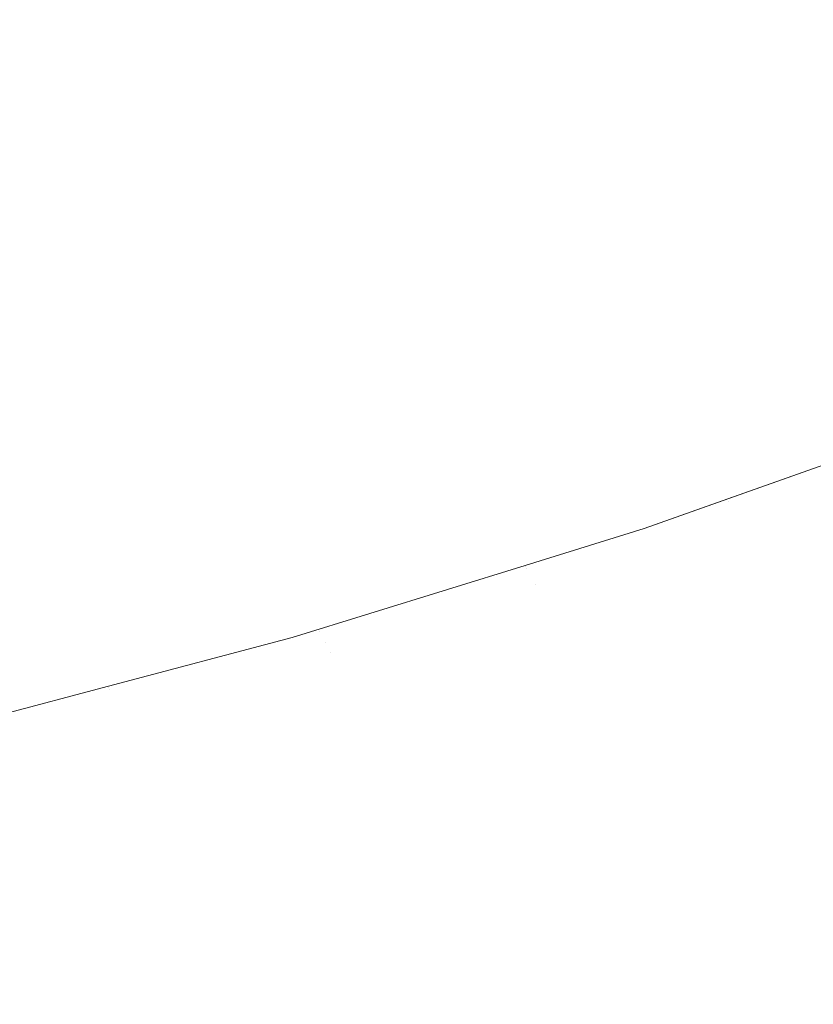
# Model space of a CAD drawing. Header units: centimetres. Extents: x -35.1 to 36.2, y 3.4 to 5.2.
# Tile 224 of 256: x 12.087 to 12.1157, y 3.7003 to 3.7358. Entities that reach past the tile are written whole.
import ezdxf

# ---------------------------------------------------------------- set-up
doc = ezdxf.new("R2010")
doc.units = ezdxf.units.CM
doc.header["$LTSCALE"] = 2.54
doc.layers.add('Lucido design-1', color=7, linetype='Continuous')

# ---------------------------------------------------------------- blocks, each defined once
blk = doc.blocks.new('Gruppo-4-1')
at = {"color": 7, "linetype": 'Continuous', "lineweight": 9}
blk.add_3dface([(-34.952766, 5.100212, -1872.215514), (-34.952766, 3.500212, -1872.215514), (36.079692, 3.500212, -1872.215514), (36.079692, 5.100212, -1872.215514)], dxfattribs=at)
for points, invisible_edges in [([(12.109233, 3.736925, -1872.658665), (12.115632, 3.739387, -1872.658665), (12.116533, 3.738124, -1872.660793), (12.110083, 3.735643, -1872.660793)], 15), ([(12.093602, 3.736654, -1872.652484), (12.100106, 3.738801, -1872.652484), (12.100999, 3.737347, -1872.654508), (12.094437, 3.735181, -1872.654508)], 15), ([(12.093602, 3.736654, -1872.652484), (12.086975, 3.734642, -1872.652484), (12.086174, 3.736184, -1872.6505), (12.092739, 3.738177, -1872.6505)], 15), ([(12.109233, 3.736925, -1872.658665), (12.102693, 3.73459, -1872.658665), (12.101862, 3.735943, -1872.656569), (12.108348, 3.738259, -1872.656569)], 15), ([(12.110083, 3.735643, -1872.660793), (12.116533, 3.738124, -1872.660793), (12.117397, 3.736913, -1872.662952), (12.110899, 3.734414, -1872.662952)], 15), ([(12.094437, 3.735181, -1872.654508), (12.100999, 3.737347, -1872.654508), (12.101862, 3.735943, -1872.656569), (12.095244, 3.733758, -1872.656569)], 15), ([(12.110083, 3.735643, -1872.660793), (12.103493, 3.73329, -1872.660793), (12.102693, 3.73459, -1872.658665), (12.109233, 3.736925, -1872.658665)], 15), ([(12.110899, 3.734414, -1872.662952), (12.117397, 3.736913, -1872.662952), (12.118223, 3.735755, -1872.665138), (12.111679, 3.733238, -1872.665138)], 15), ([(12.094437, 3.735181, -1872.654508), (12.087751, 3.733151, -1872.654508), (12.086975, 3.734642, -1872.652484), (12.093602, 3.736654, -1872.652484)], 15), ([(12.095244, 3.733758, -1872.656569), (12.101862, 3.735943, -1872.656569), (12.102693, 3.73459, -1872.658665), (12.09602, 3.732388, -1872.658665)], 15), ([(12.110899, 3.734414, -1872.662952), (12.104259, 3.732043, -1872.662952), (12.103493, 3.73329, -1872.660793), (12.110083, 3.735643, -1872.660793)], 15), ([(12.111679, 3.733238, -1872.665138), (12.118223, 3.735755, -1872.665138), (12.119012, 3.73465, -1872.66735), (12.112424, 3.732116, -1872.66735)], 15), ([(12.095244, 3.733758, -1872.656569), (12.088499, 3.731711, -1872.656569), (12.087751, 3.733151, -1872.654508), (12.094437, 3.735181, -1872.654508)], 15), ([(12.080232, 3.732771, -1872.652484), (12.086975, 3.734642, -1872.652484), (12.087751, 3.733151, -1872.654508), (12.080947, 3.731262, -1872.654508)], 15), ([(12.09602, 3.732388, -1872.658665), (12.102693, 3.73459, -1872.658665), (12.103493, 3.73329, -1872.660793), (12.096767, 3.731071, -1872.660793)], 15), ([(12.111679, 3.733238, -1872.665138), (12.104992, 3.730851, -1872.665138), (12.104259, 3.732043, -1872.662952), (12.110899, 3.734414, -1872.662952)], 15), ([(12.112424, 3.732116, -1872.66735), (12.119012, 3.73465, -1872.66735), (12.119762, 3.733599, -1872.669585), (12.113132, 3.731049, -1872.669585)], 15), ([(12.09602, 3.732388, -1872.658665), (12.089221, 3.730324, -1872.658665), (12.088499, 3.731711, -1872.656569), (12.095244, 3.733758, -1872.656569)], 15), ([(12.113132, 3.731049, -1872.669585), (12.119762, 3.733599, -1872.669585), (12.120473, 3.732601, -1872.67184), (12.113804, 3.730036, -1872.67184)], 15), ([(12.080947, 3.731262, -1872.654508), (12.087751, 3.733151, -1872.654508), (12.088499, 3.731711, -1872.656569), (12.081637, 3.729806, -1872.656569)], 15), ([(12.096767, 3.731071, -1872.660793), (12.103493, 3.73329, -1872.660793), (12.104259, 3.732043, -1872.662952), (12.097483, 3.729807, -1872.662952)], 15), ([(12.112424, 3.732116, -1872.66735), (12.105692, 3.729713, -1872.66735), (12.104992, 3.730851, -1872.665138), (12.111679, 3.733238, -1872.665138)], 15), ([(12.113804, 3.730036, -1872.67184), (12.120473, 3.732601, -1872.67184), (12.121146, 3.731658, -1872.674113), (12.114439, 3.729079, -1872.674113)], 15), ([(12.096767, 3.731071, -1872.660793), (12.089914, 3.72899, -1872.660793), (12.089221, 3.730324, -1872.658665), (12.09602, 3.732388, -1872.658665)], 15), ([(12.097483, 3.729807, -1872.662952), (12.104259, 3.732043, -1872.662952), (12.104992, 3.730851, -1872.665138), (12.098168, 3.728599, -1872.665138)], 15), ([(12.113132, 3.731049, -1872.669585), (12.106357, 3.72863, -1872.669585), (12.105692, 3.729713, -1872.66735), (12.112424, 3.732116, -1872.66735)], 15), ([(12.081637, 3.729806, -1872.656569), (12.088499, 3.731711, -1872.656569), (12.089221, 3.730324, -1872.658665), (12.082301, 3.728403, -1872.658665)], 15), ([(12.114439, 3.729079, -1872.674113), (12.121146, 3.731658, -1872.674113), (12.12178, 3.73077, -1872.676402), (12.115037, 3.728177, -1872.676402)], 15), ([(12.097483, 3.729807, -1872.662952), (12.090579, 3.727711, -1872.662952), (12.089914, 3.72899, -1872.660793), (12.096767, 3.731071, -1872.660793)], 15), ([(12.098168, 3.728599, -1872.665138), (12.104992, 3.730851, -1872.665138), (12.105692, 3.729713, -1872.66735), (12.098822, 3.727445, -1872.66735)], 15), ([(12.113804, 3.730036, -1872.67184), (12.106988, 3.727603, -1872.67184), (12.106357, 3.72863, -1872.669585), (12.113132, 3.731049, -1872.669585)], 15), ([(12.115037, 3.728177, -1872.676402), (12.12178, 3.73077, -1872.676402), (12.122375, 3.729937, -1872.678705), (12.115599, 3.72733, -1872.678705)], 15), ([(12.082301, 3.728403, -1872.658665), (12.089221, 3.730324, -1872.658665), (12.089914, 3.72899, -1872.660793), (12.082941, 3.727054, -1872.660793)], 15), ([(12.098168, 3.728599, -1872.665138), (12.091215, 3.726488, -1872.665138), (12.090579, 3.727711, -1872.662952), (12.097483, 3.729807, -1872.662952)], 15), ([(12.114439, 3.729079, -1872.674113), (12.107585, 3.726632, -1872.674113), (12.106988, 3.727603, -1872.67184), (12.113804, 3.730036, -1872.67184)], 15), ([(12.115599, 3.72733, -1872.678705), (12.122375, 3.729937, -1872.678705), (12.12293, 3.729158, -1872.681018), (12.116124, 3.72654, -1872.681018)], 15), ([(12.098822, 3.727445, -1872.66735), (12.105692, 3.729713, -1872.66735), (12.106357, 3.72863, -1872.669585), (12.099444, 3.726348, -1872.669585)], 15), ([(12.115037, 3.728177, -1872.676402), (12.108148, 3.725717, -1872.676402), (12.107585, 3.726632, -1872.674113), (12.114439, 3.729079, -1872.674113)], 15), ([(12.082941, 3.727054, -1872.660793), (12.089914, 3.72899, -1872.660793), (12.090579, 3.727711, -1872.662952), (12.083553, 3.725761, -1872.662952)], 15), ([(12.098822, 3.727445, -1872.66735), (12.091822, 3.72532, -1872.66735), (12.091215, 3.726488, -1872.665138), (12.098168, 3.728599, -1872.665138)], 15), ([(12.099444, 3.726348, -1872.669585), (12.106357, 3.72863, -1872.669585), (12.106988, 3.727603, -1872.67184), (12.100034, 3.725307, -1872.67184)], 15), ([(12.115599, 3.72733, -1872.678705), (12.108675, 3.724858, -1872.678705), (12.108148, 3.725717, -1872.676402), (12.115037, 3.728177, -1872.676402)], 15), ([(12.083553, 3.725761, -1872.662952), (12.090579, 3.727711, -1872.662952), (12.091215, 3.726488, -1872.665138), (12.08414, 3.724524, -1872.665138)], 15), ([(12.099444, 3.726348, -1872.669585), (12.092399, 3.72421, -1872.669585), (12.091822, 3.72532, -1872.66735), (12.098822, 3.727445, -1872.66735)], 15), ([(12.100034, 3.725307, -1872.67184), (12.106988, 3.727603, -1872.67184), (12.107585, 3.726632, -1872.674113), (12.100592, 3.724324, -1872.674113)], 15), ([(12.116124, 3.72654, -1872.681018), (12.109168, 3.724056, -1872.681018), (12.108675, 3.724858, -1872.678705), (12.115599, 3.72733, -1872.678705)], 15), ([(12.100592, 3.724324, -1872.674113), (12.107585, 3.726632, -1872.674113), (12.108148, 3.725717, -1872.676402), (12.101117, 3.723397, -1872.676402)], 15), ([(12.116612, 3.725804, -1872.683339), (12.109627, 3.72331, -1872.683339), (12.109168, 3.724056, -1872.681018), (12.116124, 3.72654, -1872.681018)], 15), ([(12.08414, 3.724524, -1872.665138), (12.091215, 3.726488, -1872.665138), (12.091822, 3.72532, -1872.66735), (12.084699, 3.723343, -1872.66735)], 15), ([(12.100034, 3.725307, -1872.67184), (12.092947, 3.723156, -1872.67184), (12.092399, 3.72421, -1872.669585), (12.099444, 3.726348, -1872.669585)], 15), ([(12.101117, 3.723397, -1872.676402), (12.108148, 3.725717, -1872.676402), (12.108675, 3.724858, -1872.678705), (12.10161, 3.722527, -1872.678705)], 15), ([(12.117063, 3.725124, -1872.685667), (12.110051, 3.72262, -1872.685667), (12.109627, 3.72331, -1872.683339), (12.116612, 3.725804, -1872.683339)], 15), ([(12.084699, 3.723343, -1872.66735), (12.091822, 3.72532, -1872.66735), (12.092399, 3.72421, -1872.669585), (12.085231, 3.72222, -1872.669585)], 15), ([(12.100592, 3.724324, -1872.674113), (12.093465, 3.72216, -1872.674113), (12.092947, 3.723156, -1872.67184), (12.100034, 3.725307, -1872.67184)], 15), ([(12.117478, 3.724499, -1872.687998), (12.110441, 3.721986, -1872.687998), (12.110051, 3.72262, -1872.685667), (12.117063, 3.725124, -1872.685667)], 15), ([(12.10161, 3.722527, -1872.678705), (12.108675, 3.724858, -1872.678705), (12.109168, 3.724056, -1872.681018), (12.102071, 3.721714, -1872.681018)], 15), ([(12.117857, 3.723928, -1872.690331), (12.110797, 3.721407, -1872.690331), (12.110441, 3.721986, -1872.687998), (12.117478, 3.724499, -1872.687998)], 15), ([(12.085231, 3.72222, -1872.669585), (12.092399, 3.72421, -1872.669585), (12.092947, 3.723156, -1872.67184), (12.085736, 3.721154, -1872.67184)], 15), ([(12.101117, 3.723397, -1872.676402), (12.093953, 3.721222, -1872.676402), (12.093465, 3.72216, -1872.674113), (12.100592, 3.724324, -1872.674113)], 15), ([(12.102071, 3.721714, -1872.681018), (12.109168, 3.724056, -1872.681018), (12.109627, 3.72331, -1872.683339), (12.102499, 3.720958, -1872.683339)], 15), ([(12.1182, 3.723411, -1872.692664), (12.111119, 3.720883, -1872.692664), (12.110797, 3.721407, -1872.690331), (12.117857, 3.723928, -1872.690331)], 15), ([(12.10161, 3.722527, -1872.678705), (12.094411, 3.720341, -1872.678705), (12.093953, 3.721222, -1872.676402), (12.101117, 3.723397, -1872.676402)], 15), ([(12.118507, 3.722947, -1872.694993), (12.111408, 3.720412, -1872.694993), (12.111119, 3.720883, -1872.692664), (12.1182, 3.723411, -1872.692664)], 15), ([(12.085736, 3.721154, -1872.67184), (12.092947, 3.723156, -1872.67184), (12.093465, 3.72216, -1872.674113), (12.086213, 3.720147, -1872.674113)], 15), ([(12.102499, 3.720958, -1872.683339), (12.109627, 3.72331, -1872.683339), (12.110051, 3.72262, -1872.685667), (12.102896, 3.720259, -1872.685667)], 15), ([(12.11878, 3.722536, -1872.697318), (12.111664, 3.719996, -1872.697318), (12.111408, 3.720412, -1872.694993), (12.118507, 3.722947, -1872.694993)], 15), ([(12.102071, 3.721714, -1872.681018), (12.094839, 3.719518, -1872.681018), (12.094411, 3.720341, -1872.678705), (12.10161, 3.722527, -1872.678705)], 15), ([(12.102896, 3.720259, -1872.685667), (12.110051, 3.72262, -1872.685667), (12.110441, 3.721986, -1872.687998), (12.10326, 3.719616, -1872.687998)], 15), ([(12.119018, 3.722177, -1872.699636), (12.111888, 3.719631, -1872.699636), (12.111664, 3.719996, -1872.697318), (12.11878, 3.722536, -1872.697318)], 15), ([(12.086213, 3.720147, -1872.674113), (12.093465, 3.72216, -1872.674113), (12.093953, 3.721222, -1872.676402), (12.086663, 3.719198, -1872.676402)], 15), ([(12.10326, 3.719616, -1872.687998), (12.110441, 3.721986, -1872.687998), (12.110797, 3.721407, -1872.690331), (12.103592, 3.719029, -1872.690331)], 15), ([(12.119223, 3.721869, -1872.701944), (12.11208, 3.719319, -1872.701944), (12.111888, 3.719631, -1872.699636), (12.119018, 3.722177, -1872.699636)], 15), ([(12.102499, 3.720958, -1872.683339), (12.095236, 3.718753, -1872.683339), (12.094839, 3.719518, -1872.681018), (12.102071, 3.721714, -1872.681018)], 15), ([(12.121778, 3.721792, -1872.915514), (12.11258, 3.718525, -1872.915514), (12.109563, 3.717453, -1872.715514), (12.11976, 3.721075, -1872.715514)], 10), ([(12.119394, 3.721611, -1872.704243), (12.112241, 3.719058, -1872.704243), (12.11208, 3.719319, -1872.701944), (12.119223, 3.721869, -1872.701944)], 15), ([(12.119532, 3.721403, -1872.706529), (12.112371, 3.718846, -1872.706529), (12.112241, 3.719058, -1872.704243), (12.119394, 3.721611, -1872.704243)], 15), ([(12.119802, 3.720995, -1872.918688), (12.112625, 3.718433, -1872.918688), (12.11258, 3.718525, -1872.915514), (12.121778, 3.721792, -1872.915514)], 11), ([(12.086663, 3.719198, -1872.676402), (12.093953, 3.721222, -1872.676402), (12.094411, 3.720341, -1872.678705), (12.087085, 3.718308, -1872.678705)], 15), ([(12.103592, 3.719029, -1872.690331), (12.110797, 3.721407, -1872.690331), (12.111119, 3.720883, -1872.692664), (12.103894, 3.718498, -1872.692664)], 15), ([(12.119638, 3.721243, -1872.7088), (12.112471, 3.718684, -1872.7088), (12.112371, 3.718846, -1872.706529), (12.119532, 3.721403, -1872.706529)], 15), ([(12.119713, 3.72113, -1872.711056), (12.112541, 3.718569, -1872.711056), (12.112471, 3.718684, -1872.7088), (12.119638, 3.721243, -1872.7088)], 15), ([(12.102896, 3.720259, -1872.685667), (12.095604, 3.718045, -1872.685667), (12.095236, 3.718753, -1872.683339), (12.102499, 3.720958, -1872.683339)], 15), ([(12.103894, 3.718498, -1872.692664), (12.111119, 3.720883, -1872.692664), (12.111408, 3.720412, -1872.694993), (12.104164, 3.718021, -1872.694993)], 15), ([(12.11976, 3.721075, -1872.715514), (12.109563, 3.717453, -1872.715514), (12.112583, 3.718501, -1872.713294), (12.119758, 3.721063, -1872.713294)], 14), ([(12.119758, 3.721063, -1872.713294), (12.112583, 3.718501, -1872.713294), (12.112541, 3.718569, -1872.711056), (12.119713, 3.72113, -1872.711056)], 15), ([(12.119896, 3.720854, -1872.921959), (12.112713, 3.71829, -1872.921959), (12.112625, 3.718433, -1872.918688), (12.119802, 3.720995, -1872.918688)], 15), ([(12.120059, 3.720608, -1872.925326), (12.112866, 3.71804, -1872.925326), (12.112713, 3.71829, -1872.921959), (12.119896, 3.720854, -1872.921959)], 15), ([(12.112969, 3.717872, -1872.927046), (12.112866, 3.71804, -1872.925326), (12.120059, 3.720608, -1872.925326), (12.120169, 3.720443, -1872.927046)], 15), ([(12.087085, 3.718308, -1872.678705), (12.094411, 3.720341, -1872.678705), (12.094839, 3.719518, -1872.681018), (12.087479, 3.717476, -1872.681018)], 15), ([(12.10326, 3.719616, -1872.687998), (12.095943, 3.717395, -1872.687998), (12.095604, 3.718045, -1872.685667), (12.102896, 3.720259, -1872.685667)], 15), ([(12.104164, 3.718021, -1872.694993), (12.111408, 3.720412, -1872.694993), (12.111664, 3.719996, -1872.697318), (12.104403, 3.717599, -1872.697318)], 15), ([(12.120169, 3.720443, -1872.927046), (12.120298, 3.720248, -1872.928788), (12.113091, 3.717674, -1872.928788), (12.112969, 3.717872, -1872.927046)], 15), ([(12.113232, 3.717445, -1872.930554), (12.113091, 3.717674, -1872.928788), (12.120298, 3.720248, -1872.928788), (12.120449, 3.720021, -1872.930554)], 15), ([(12.104403, 3.717599, -1872.697318), (12.111664, 3.719996, -1872.697318), (12.111888, 3.719631, -1872.699636), (12.104612, 3.71723, -1872.699636)], 15), ([(12.120449, 3.720021, -1872.930554), (12.12062, 3.719763, -1872.932342), (12.113393, 3.717183, -1872.932342), (12.113232, 3.717445, -1872.930554)], 15), ([(12.087479, 3.717476, -1872.681018), (12.094839, 3.719518, -1872.681018), (12.095236, 3.718753, -1872.683339), (12.087846, 3.716702, -1872.683339)], 15), ([(12.103592, 3.719029, -1872.690331), (12.096251, 3.716801, -1872.690331), (12.095943, 3.717395, -1872.687998), (12.10326, 3.719616, -1872.687998)], 15), ([(12.104612, 3.71723, -1872.699636), (12.111888, 3.719631, -1872.699636), (12.11208, 3.719319, -1872.701944), (12.104792, 3.716914, -1872.701944)], 15), ([(12.113575, 3.716886, -1872.934153), (12.113393, 3.717183, -1872.932342), (12.12062, 3.719763, -1872.932342), (12.120814, 3.719471, -1872.934153)], 15), ([(12.120814, 3.719471, -1872.934153), (12.121031, 3.719143, -1872.935985), (12.113779, 3.716554, -1872.935985), (12.113575, 3.716886, -1872.934153)], 15), ([(12.087085, 3.718308, -1872.678705), (12.079642, 3.716431, -1872.678705), (12.079256, 3.717331, -1872.676402), (12.086663, 3.719198, -1872.676402)], 15), ([(12.104792, 3.716914, -1872.701944), (12.11208, 3.719319, -1872.701944), (12.112241, 3.719058, -1872.704243), (12.104942, 3.716649, -1872.704243)], 15), ([(12.114006, 3.716186, -1872.937837), (12.113779, 3.716554, -1872.935985), (12.121031, 3.719143, -1872.935985), (12.121272, 3.71878, -1872.937837)], 15), ([(12.087846, 3.716702, -1872.683339), (12.095236, 3.718753, -1872.683339), (12.095604, 3.718045, -1872.685667), (12.088185, 3.715986, -1872.685667)], 15), ([(12.103894, 3.718498, -1872.692664), (12.096531, 3.716263, -1872.692664), (12.096251, 3.716801, -1872.690331), (12.103592, 3.719029, -1872.690331)], 15), ([(12.104942, 3.716649, -1872.704243), (12.112241, 3.719058, -1872.704243), (12.112371, 3.718846, -1872.706529), (12.105063, 3.716434, -1872.706529)], 15), ([(12.105063, 3.716434, -1872.706529), (12.112371, 3.718846, -1872.706529), (12.112471, 3.718684, -1872.7088), (12.105157, 3.71627, -1872.7088)], 15), ([(12.121272, 3.71878, -1872.937837), (12.121539, 3.718378, -1872.939711), (12.114256, 3.715778, -1872.939711), (12.114006, 3.716186, -1872.937837)], 15), ([(12.104164, 3.718021, -1872.694993), (12.096782, 3.715781, -1872.694993), (12.096531, 3.716263, -1872.692664), (12.103894, 3.718498, -1872.692664)], 15), ([(12.105157, 3.71627, -1872.7088), (12.112471, 3.718684, -1872.7088), (12.112541, 3.718569, -1872.711056), (12.105223, 3.716153, -1872.711056)], 15), ([(12.105223, 3.716153, -1872.711056), (12.112541, 3.718569, -1872.711056), (12.112583, 3.718501, -1872.713294), (12.105262, 3.716085, -1872.713294)], 15), ([(12.105262, 3.716085, -1872.713294), (12.112583, 3.718501, -1872.713294), (12.109563, 3.717453, -1872.715514)], 11), ([(12.109563, 3.717453, -1872.915514), (12.112625, 3.718433, -1872.918688), (12.105301, 3.716016, -1872.918688)], 11), ([(12.105301, 3.716016, -1872.918688), (12.112625, 3.718433, -1872.918688), (12.112713, 3.71829, -1872.921959), (12.105383, 3.715871, -1872.921959)], 15), ([(12.109563, 3.717453, -1872.915514), (12.11258, 3.718525, -1872.915514), (12.112625, 3.718433, -1872.918688)], 10), ([(12.11258, 3.718525, -1872.915514), (12.109563, 3.717453, -1872.915514), (12.109563, 3.717453, -1872.715514)], 10), ([(12.114531, 3.715332, -1872.941603), (12.114256, 3.715778, -1872.939711), (12.121539, 3.718378, -1872.939711), (12.121831, 3.717938, -1872.941603)], 15), ([(12.087479, 3.717476, -1872.681018), (12.080002, 3.715591, -1872.681018), (12.079642, 3.716431, -1872.678705), (12.087085, 3.718308, -1872.678705)], 15), ([(12.088185, 3.715986, -1872.685667), (12.095604, 3.718045, -1872.685667), (12.095943, 3.717395, -1872.687998), (12.088497, 3.715328, -1872.687998)], 15), ([(12.104403, 3.717599, -1872.697318), (12.097004, 3.715353, -1872.697318), (12.096782, 3.715781, -1872.694993), (12.104164, 3.718021, -1872.694993)], 15), ([(12.105383, 3.715871, -1872.921959), (12.112713, 3.71829, -1872.921959), (12.112866, 3.71804, -1872.925326), (12.105526, 3.715618, -1872.925326)], 15), ([(12.105623, 3.715448, -1872.927046), (12.105526, 3.715618, -1872.925326), (12.112866, 3.71804, -1872.925326), (12.112969, 3.717872, -1872.927046)], 15), ([(12.112969, 3.717872, -1872.927046), (12.113091, 3.717674, -1872.928788), (12.105736, 3.715247, -1872.928788), (12.105623, 3.715448, -1872.927046)], 15), ([(12.105868, 3.715015, -1872.930554), (12.105736, 3.715247, -1872.928788), (12.113091, 3.717674, -1872.928788), (12.113232, 3.717445, -1872.930554)], 15), ([(12.121831, 3.717938, -1872.941603), (12.12215, 3.717457, -1872.943514), (12.114831, 3.714844, -1872.943514), (12.114531, 3.715332, -1872.941603)], 15), ([(12.087846, 3.716702, -1872.683339), (12.080337, 3.714809, -1872.683339), (12.080002, 3.715591, -1872.681018), (12.087479, 3.717476, -1872.681018)], 15), ([(12.088497, 3.715328, -1872.687998), (12.095943, 3.717395, -1872.687998), (12.096251, 3.716801, -1872.690331), (12.088782, 3.714727, -1872.690331)], 15), ([(12.104612, 3.71723, -1872.699636), (12.097198, 3.714979, -1872.699636), (12.097004, 3.715353, -1872.697318), (12.104403, 3.717599, -1872.697318)], 15), ([(12.105301, 3.716016, -1872.918688), (12.105256, 3.716121, -1872.915514), (12.109563, 3.717453, -1872.915514)], 9), ([(12.105256, 3.716121, -1872.715514), (12.109563, 3.717453, -1872.715514), (12.109563, 3.717453, -1872.915514), (12.105256, 3.716121, -1872.915514)], 10), ([(12.109563, 3.717453, -1872.715514), (12.105256, 3.716121, -1872.715514), (12.105262, 3.716085, -1872.713294)], 10), ([(12.113232, 3.717445, -1872.930554), (12.113393, 3.717183, -1872.932342), (12.106019, 3.714749, -1872.932342), (12.105868, 3.715015, -1872.930554)], 15), ([(12.115157, 3.714314, -1872.945443), (12.114831, 3.714844, -1872.943514), (12.12215, 3.717457, -1872.943514), (12.122497, 3.716934, -1872.945443)], 15), ([(12.104792, 3.716914, -1872.701944), (12.097365, 3.714659, -1872.701944), (12.097198, 3.714979, -1872.699636), (12.104612, 3.71723, -1872.699636)], 15), ([(12.106189, 3.714448, -1872.934153), (12.106019, 3.714749, -1872.932342), (12.113393, 3.717183, -1872.932342), (12.113575, 3.716886, -1872.934153)], 15), ([(12.122497, 3.716934, -1872.945443), (12.122873, 3.716368, -1872.947388), (12.11551, 3.713739, -1872.947388), (12.115157, 3.714314, -1872.945443)], 15), ([(12.088185, 3.715986, -1872.685667), (12.080647, 3.714086, -1872.685667), (12.080337, 3.714809, -1872.683339), (12.087846, 3.716702, -1872.683339)], 15), ([(12.088782, 3.714727, -1872.690331), (12.096251, 3.716801, -1872.690331), (12.096531, 3.716263, -1872.692664), (12.089039, 3.714183, -1872.692664)], 15), ([(12.104942, 3.716649, -1872.704243), (12.097504, 3.714391, -1872.704243), (12.097365, 3.714659, -1872.701944), (12.104792, 3.716914, -1872.701944)], 15), ([(12.105063, 3.716434, -1872.706529), (12.097617, 3.714174, -1872.706529), (12.097504, 3.714391, -1872.704243), (12.104942, 3.716649, -1872.704243)], 15), ([(12.113575, 3.716886, -1872.934153), (12.113779, 3.716554, -1872.935985), (12.10638, 3.714112, -1872.935985), (12.106189, 3.714448, -1872.934153)], 15), ([(12.089039, 3.714183, -1872.692664), (12.096531, 3.716263, -1872.692664), (12.096782, 3.715781, -1872.694993), (12.08927, 3.713695, -1872.694993)], 15), ([(12.105157, 3.71627, -1872.7088), (12.097704, 3.714007, -1872.7088), (12.097617, 3.714174, -1872.706529), (12.105063, 3.716434, -1872.706529)], 15), ([(12.105223, 3.716153, -1872.711056), (12.097765, 3.71389, -1872.711056), (12.097704, 3.714007, -1872.7088), (12.105157, 3.71627, -1872.7088)], 15), ([(12.106592, 3.713738, -1872.937837), (12.10638, 3.714112, -1872.935985), (12.113779, 3.716554, -1872.935985), (12.114006, 3.716186, -1872.937837)], 15), ([(12.115891, 3.713119, -1872.949348), (12.11551, 3.713739, -1872.947388), (12.122873, 3.716368, -1872.947388), (12.123278, 3.715757, -1872.949348)], 15), ([(12.088497, 3.715328, -1872.687998), (12.080931, 3.713421, -1872.687998), (12.080647, 3.714086, -1872.685667), (12.088185, 3.715986, -1872.685667)], 15), ([(12.097838, 3.71375, -1872.918688), (12.096835, 3.713514, -1872.915514), (12.105256, 3.716121, -1872.915514)], 9), ([(12.105256, 3.716121, -1872.915514), (12.096835, 3.713514, -1872.915514), (12.096835, 3.713514, -1872.715514), (12.105256, 3.716121, -1872.715514)], 10), ([(12.105256, 3.716121, -1872.715514), (12.096835, 3.713514, -1872.715514), (12.097801, 3.71382, -1872.713294)], 10), ([(12.105262, 3.716085, -1872.713294), (12.097801, 3.71382, -1872.713294), (12.097765, 3.71389, -1872.711056), (12.105223, 3.716153, -1872.711056)], 15), ([(12.097801, 3.71382, -1872.713294), (12.105262, 3.716085, -1872.713294), (12.105256, 3.716121, -1872.715514)], 11), ([(12.105256, 3.716121, -1872.915514), (12.105301, 3.716016, -1872.918688), (12.097838, 3.71375, -1872.918688)], 11), ([(12.105383, 3.715871, -1872.921959), (12.097914, 3.713603, -1872.921959), (12.097838, 3.71375, -1872.918688), (12.105301, 3.716016, -1872.918688)], 15), ([(12.105526, 3.715618, -1872.925326), (12.098047, 3.713347, -1872.925326), (12.097914, 3.713603, -1872.921959), (12.105383, 3.715871, -1872.921959)], 15), ([(12.114006, 3.716186, -1872.937837), (12.114256, 3.715778, -1872.939711), (12.106825, 3.713326, -1872.939711), (12.106592, 3.713738, -1872.937837)], 15), ([(12.08927, 3.713695, -1872.694993), (12.096782, 3.715781, -1872.694993), (12.097004, 3.715353, -1872.697318), (12.089475, 3.713263, -1872.697318)], 15), ([(12.098047, 3.713347, -1872.925326), (12.105526, 3.715618, -1872.925326), (12.105623, 3.715448, -1872.927046)], 11), ([(12.107082, 3.712873, -1872.941603), (12.106825, 3.713326, -1872.939711), (12.114256, 3.715778, -1872.939711), (12.114531, 3.715332, -1872.941603)], 15), ([(12.088782, 3.714727, -1872.690331), (12.081192, 3.712814, -1872.690331), (12.080931, 3.713421, -1872.687998), (12.088497, 3.715328, -1872.687998)], 15), ([(12.089475, 3.713263, -1872.697318), (12.097004, 3.715353, -1872.697318), (12.097198, 3.714979, -1872.699636), (12.089654, 3.712885, -1872.699636)], 15), ([(12.105623, 3.715448, -1872.927046), (12.098242, 3.712972, -1872.928788), (12.098047, 3.713347, -1872.925326)], 11), ([(12.105623, 3.715448, -1872.927046), (12.105736, 3.715247, -1872.928788), (12.098242, 3.712972, -1872.928788)], 11), ([(12.098364, 3.712737, -1872.930554), (12.098242, 3.712972, -1872.928788), (12.105736, 3.715247, -1872.928788), (12.105868, 3.715015, -1872.930554)], 15), ([(12.114531, 3.715332, -1872.941603), (12.114831, 3.714844, -1872.943514), (12.107362, 3.712379, -1872.943514), (12.107082, 3.712873, -1872.941603)], 15), ([(12.089654, 3.712885, -1872.699636), (12.097198, 3.714979, -1872.699636), (12.097365, 3.714659, -1872.701944), (12.089808, 3.712561, -1872.701944)], 15), ([(12.105868, 3.715015, -1872.930554), (12.106019, 3.714749, -1872.932342), (12.098504, 3.712468, -1872.932342), (12.098364, 3.712737, -1872.930554)], 15), ([(12.107667, 3.711842, -1872.945443), (12.107362, 3.712379, -1872.943514), (12.114831, 3.714844, -1872.943514), (12.115157, 3.714314, -1872.945443)], 15), ([(12.089039, 3.714183, -1872.692664), (12.081427, 3.712265, -1872.692664), (12.081192, 3.712814, -1872.690331), (12.088782, 3.714727, -1872.690331)], 15), ([(12.089808, 3.712561, -1872.701944), (12.097365, 3.714659, -1872.701944), (12.097504, 3.714391, -1872.704243), (12.089936, 3.71229, -1872.704243)], 15), ([(12.098662, 3.712164, -1872.934153), (12.098504, 3.712468, -1872.932342), (12.106019, 3.714749, -1872.932342), (12.106189, 3.714448, -1872.934153)], 15), ([(12.106189, 3.714448, -1872.934153), (12.10638, 3.714112, -1872.935985), (12.098839, 3.711823, -1872.935985), (12.098662, 3.712164, -1872.934153)], 15), ([(12.08927, 3.713695, -1872.694993), (12.081638, 3.711772, -1872.694993), (12.081427, 3.712265, -1872.692664), (12.089039, 3.714183, -1872.692664)], 15), ([(12.089936, 3.71229, -1872.704243), (12.097504, 3.714391, -1872.704243), (12.097617, 3.714174, -1872.706529), (12.09004, 3.712071, -1872.706529)], 15), ([(12.09004, 3.712071, -1872.706529), (12.097617, 3.714174, -1872.706529), (12.097704, 3.714007, -1872.7088), (12.09012, 3.711902, -1872.7088)], 15), ([(12.099036, 3.711445, -1872.937837), (12.098839, 3.711823, -1872.935985), (12.10638, 3.714112, -1872.935985), (12.106592, 3.713738, -1872.937837)], 15), ([(12.115157, 3.714314, -1872.945443), (12.11551, 3.713739, -1872.947388), (12.107997, 3.71126, -1872.947388), (12.107667, 3.711842, -1872.945443)], 15), ([(12.09012, 3.711902, -1872.7088), (12.097704, 3.714007, -1872.7088), (12.097765, 3.71389, -1872.711056), (12.090177, 3.711783, -1872.711056)], 15), ([(12.090177, 3.711783, -1872.711056), (12.097765, 3.71389, -1872.711056), (12.097801, 3.71382, -1872.713294), (12.09021, 3.711713, -1872.713294)], 15), ([(12.09021, 3.711713, -1872.713294), (12.097801, 3.71382, -1872.713294), (12.096835, 3.713514, -1872.715514)], 11), ([(12.090244, 3.711642, -1872.918688), (12.097838, 3.71375, -1872.918688), (12.097914, 3.713603, -1872.921959), (12.090314, 3.711493, -1872.921959)], 15), ([(12.096835, 3.713514, -1872.915514), (12.097838, 3.71375, -1872.918688), (12.090244, 3.711642, -1872.918688)], 11), ([(12.106592, 3.713738, -1872.937837), (12.106825, 3.713326, -1872.939711), (12.099253, 3.711027, -1872.939711), (12.099036, 3.711445, -1872.937837)], 15), ([(12.108353, 3.710632, -1872.949348), (12.107997, 3.71126, -1872.947388), (12.11551, 3.713739, -1872.947388), (12.115891, 3.713119, -1872.949348)], 15), ([(12.089475, 3.713263, -1872.697318), (12.081825, 3.711335, -1872.697318), (12.081638, 3.711772, -1872.694993), (12.08927, 3.713695, -1872.694993)], 15), ([(12.090244, 3.711642, -1872.918688), (12.090203, 3.711757, -1872.915514), (12.096835, 3.713514, -1872.915514)], 9), ([(12.090203, 3.711757, -1872.715514), (12.096835, 3.713514, -1872.715514), (12.096835, 3.713514, -1872.915514), (12.090203, 3.711757, -1872.915514)], 10), ([(12.096835, 3.713514, -1872.715514), (12.090203, 3.711757, -1872.715514), (12.09021, 3.711713, -1872.713294)], 10), ([(12.090314, 3.711493, -1872.921959), (12.097914, 3.713603, -1872.921959), (12.098047, 3.713347, -1872.925326), (12.090437, 3.711234, -1872.925326)], 15), ([(12.089654, 3.712885, -1872.699636), (12.081989, 3.710953, -1872.699636), (12.081825, 3.711335, -1872.697318), (12.089475, 3.713263, -1872.697318)], 15), ([(12.090437, 3.711234, -1872.925326), (12.098047, 3.713347, -1872.925326), (12.098242, 3.712972, -1872.928788), (12.090616, 3.710855, -1872.928788)], 15), ([(12.099491, 3.710569, -1872.941603), (12.099253, 3.711027, -1872.939711), (12.106825, 3.713326, -1872.939711), (12.107082, 3.712873, -1872.941603)], 15), ([(12.115891, 3.713119, -1872.949348), (12.1163, 3.712453, -1872.951323), (12.108735, 3.709956, -1872.951323), (12.108353, 3.710632, -1872.949348)], 15), ([(12.089808, 3.712561, -1872.701944), (12.082129, 3.710626, -1872.701944), (12.081989, 3.710953, -1872.699636), (12.089654, 3.712885, -1872.699636)], 15), ([(12.090729, 3.710617, -1872.930554), (12.090616, 3.710855, -1872.928788), (12.098242, 3.712972, -1872.928788), (12.098364, 3.712737, -1872.930554)], 15), ([(12.098364, 3.712737, -1872.930554), (12.098504, 3.712468, -1872.932342), (12.090858, 3.710345, -1872.932342), (12.090729, 3.710617, -1872.930554)], 15), ([(12.107082, 3.712873, -1872.941603), (12.107362, 3.712379, -1872.943514), (12.099752, 3.710069, -1872.943514), (12.099491, 3.710569, -1872.941603)], 15), ([(12.089936, 3.71229, -1872.704243), (12.082247, 3.710352, -1872.704243), (12.082129, 3.710626, -1872.701944), (12.089808, 3.712561, -1872.701944)], 15), ([(12.091004, 3.710038, -1872.934153), (12.090858, 3.710345, -1872.932342), (12.098504, 3.712468, -1872.932342), (12.098662, 3.712164, -1872.934153)], 15), ([(12.100034, 3.709525, -1872.945443), (12.099752, 3.710069, -1872.943514), (12.107362, 3.712379, -1872.943514), (12.107667, 3.711842, -1872.945443)], 15), ([(12.108735, 3.709956, -1872.951323), (12.1163, 3.712453, -1872.951323), (12.11674, 3.711738, -1872.953311), (12.109146, 3.709232, -1872.953311)], 15), ([(12.09004, 3.712071, -1872.706529), (12.082342, 3.71013, -1872.706529), (12.082247, 3.710352, -1872.704243), (12.089936, 3.71229, -1872.704243)], 15), ([(12.09012, 3.711902, -1872.7088), (12.082415, 3.70996, -1872.7088), (12.082342, 3.71013, -1872.706529), (12.09004, 3.712071, -1872.706529)], 15), ([(12.098662, 3.712164, -1872.934153), (12.098839, 3.711823, -1872.935985), (12.091167, 3.709693, -1872.935985), (12.091004, 3.710038, -1872.934153)], 15), ([(12.090177, 3.711783, -1872.711056), (12.082466, 3.70984, -1872.711056), (12.082415, 3.70996, -1872.7088), (12.09012, 3.711902, -1872.7088)], 15), ([(12.09021, 3.711713, -1872.713294), (12.082497, 3.709768, -1872.713294), (12.082466, 3.70984, -1872.711056), (12.090177, 3.711783, -1872.711056)], 15), ([(12.083632, 3.710016, -1872.715514), (12.082497, 3.709768, -1872.713294), (12.09021, 3.711713, -1872.713294)], 11), ([(12.090244, 3.711642, -1872.918688), (12.082527, 3.709697, -1872.918688), (12.083632, 3.710016, -1872.915514)], 11), ([(12.090314, 3.711493, -1872.921959), (12.082591, 3.709547, -1872.921959), (12.082527, 3.709697, -1872.918688), (12.090244, 3.711642, -1872.918688)], 15), ([(12.083632, 3.710016, -1872.915514), (12.090203, 3.711757, -1872.915514), (12.090244, 3.711642, -1872.918688)], 10), ([(12.090203, 3.711757, -1872.915514), (12.083632, 3.710016, -1872.915514), (12.083632, 3.710016, -1872.715514), (12.090203, 3.711757, -1872.715514)], 10), ([(12.09021, 3.711713, -1872.713294), (12.090203, 3.711757, -1872.715514), (12.083632, 3.710016, -1872.715514)], 9), ([(12.091348, 3.709311, -1872.937837), (12.091167, 3.709693, -1872.935985), (12.098839, 3.711823, -1872.935985), (12.099036, 3.711445, -1872.937837)], 15), ([(12.107667, 3.711842, -1872.945443), (12.107997, 3.71126, -1872.947388), (12.100341, 3.708935, -1872.947388), (12.100034, 3.709525, -1872.945443)], 15), ([(12.109146, 3.709232, -1872.953311), (12.11674, 3.711738, -1872.953311), (12.11721, 3.710974, -1872.955309), (12.109585, 3.708457, -1872.955309)], 15), ([(12.090437, 3.711234, -1872.925326), (12.082704, 3.709285, -1872.925326), (12.082591, 3.709547, -1872.921959), (12.090314, 3.711493, -1872.921959)], 15), ([(12.099036, 3.711445, -1872.937837), (12.099253, 3.711027, -1872.939711), (12.091548, 3.708888, -1872.939711), (12.091348, 3.709311, -1872.937837)], 15), ([(12.100671, 3.7083, -1872.949348), (12.100341, 3.708935, -1872.947388), (12.107997, 3.71126, -1872.947388), (12.108353, 3.710632, -1872.949348)], 15), ([(12.090616, 3.710855, -1872.928788), (12.082868, 3.708902, -1872.928788), (12.082704, 3.709285, -1872.925326), (12.090437, 3.711234, -1872.925326)], 15), ([(12.091768, 3.708425, -1872.941603), (12.091548, 3.708888, -1872.939711), (12.099253, 3.711027, -1872.939711), (12.099491, 3.710569, -1872.941603)], 15), ([(12.109585, 3.708457, -1872.955309), (12.11721, 3.710974, -1872.955309), (12.117711, 3.710158, -1872.957318), (12.110054, 3.707631, -1872.957318)], 15), ([(12.082971, 3.708662, -1872.930554), (12.082868, 3.708902, -1872.928788), (12.090616, 3.710855, -1872.928788), (12.090729, 3.710617, -1872.930554)], 15), ([(12.090729, 3.710617, -1872.930554), (12.090858, 3.710345, -1872.932342), (12.083089, 3.708387, -1872.932342), (12.082971, 3.708662, -1872.930554)], 15), ([(12.099491, 3.710569, -1872.941603), (12.099752, 3.710069, -1872.943514), (12.092008, 3.707919, -1872.943514), (12.091768, 3.708425, -1872.941603)], 15), ([(12.108353, 3.710632, -1872.949348), (12.108735, 3.709956, -1872.951323), (12.101027, 3.707616, -1872.951323), (12.100671, 3.7083, -1872.949348)], 15), ([(12.083222, 3.708076, -1872.934153), (12.083089, 3.708387, -1872.932342), (12.090858, 3.710345, -1872.932342), (12.091004, 3.710038, -1872.934153)], 15), ([(12.091004, 3.710038, -1872.934153), (12.091167, 3.709693, -1872.935985), (12.083371, 3.707728, -1872.935985), (12.083222, 3.708076, -1872.934153)], 15), ([(12.092268, 3.707369, -1872.945443), (12.092008, 3.707919, -1872.943514), (12.099752, 3.710069, -1872.943514), (12.100034, 3.709525, -1872.945443)], 15), ([(12.109146, 3.709232, -1872.953311), (12.101408, 3.706883, -1872.953311), (12.101027, 3.707616, -1872.951323), (12.108735, 3.709956, -1872.951323)], 15), ([(12.110054, 3.707631, -1872.957318), (12.117711, 3.710158, -1872.957318), (12.118245, 3.70929, -1872.959334), (12.110552, 3.706751, -1872.959334)], 15), ([(12.083536, 3.707342, -1872.937837), (12.083371, 3.707728, -1872.935985), (12.091167, 3.709693, -1872.935985), (12.091348, 3.709311, -1872.937837)], 15), ([(12.100034, 3.709525, -1872.945443), (12.100341, 3.708935, -1872.947388), (12.092551, 3.706773, -1872.947388), (12.092268, 3.707369, -1872.945443)], 15), ([(12.091348, 3.709311, -1872.937837), (12.091548, 3.708888, -1872.939711), (12.083719, 3.706915, -1872.939711), (12.083536, 3.707342, -1872.937837)], 15), ([(12.109585, 3.708457, -1872.955309), (12.101816, 3.706099, -1872.955309), (12.101408, 3.706883, -1872.953311), (12.109146, 3.709232, -1872.953311)], 15), ([(12.110552, 3.706751, -1872.959334), (12.118245, 3.70929, -1872.959334), (12.118811, 3.708368, -1872.961357), (12.111082, 3.705817, -1872.961357)], 15), ([(12.08392, 3.706447, -1872.941603), (12.083719, 3.706915, -1872.939711), (12.091548, 3.708888, -1872.939711), (12.091768, 3.708425, -1872.941603)], 15), ([(12.092855, 3.70613, -1872.949348), (12.092551, 3.706773, -1872.947388), (12.100341, 3.708935, -1872.947388), (12.100671, 3.7083, -1872.949348)], 15), ([(12.091768, 3.708425, -1872.941603), (12.092008, 3.707919, -1872.943514), (12.084139, 3.705936, -1872.943514), (12.08392, 3.706447, -1872.941603)], 15), ([(12.110054, 3.707631, -1872.957318), (12.102251, 3.705262, -1872.957318), (12.101816, 3.706099, -1872.955309), (12.109585, 3.708457, -1872.955309)], 15), ([(12.100671, 3.7083, -1872.949348), (12.101027, 3.707616, -1872.951323), (12.093183, 3.705439, -1872.951323), (12.092855, 3.70613, -1872.949348)], 15), ([(12.111082, 3.705817, -1872.961357), (12.118811, 3.708368, -1872.961357), (12.119412, 3.707391, -1872.963384), (12.111643, 3.704827, -1872.963384)], 15), ([(12.084377, 3.70538, -1872.945443), (12.084139, 3.705936, -1872.943514), (12.092008, 3.707919, -1872.943514), (12.092268, 3.707369, -1872.945443)], 15), ([(12.092268, 3.707369, -1872.945443), (12.092551, 3.706773, -1872.947388), (12.084635, 3.704778, -1872.947388), (12.084377, 3.70538, -1872.945443)], 15), ([(12.093183, 3.705439, -1872.951323), (12.101027, 3.707616, -1872.951323), (12.101408, 3.706883, -1872.953311), (12.093534, 3.704697, -1872.953311)], 15), ([(12.110552, 3.706751, -1872.959334), (12.102714, 3.704371, -1872.959334), (12.102251, 3.705262, -1872.957318), (12.110054, 3.707631, -1872.957318)], 15), ([(12.111643, 3.704827, -1872.963384), (12.119412, 3.707391, -1872.963384), (12.120047, 3.706357, -1872.965413), (12.112236, 3.70378, -1872.965413)], 15), ([(12.084913, 3.704128, -1872.949348), (12.084635, 3.704778, -1872.947388), (12.092551, 3.706773, -1872.947388), (12.092855, 3.70613, -1872.949348)], 15), ([(12.093534, 3.704697, -1872.953311), (12.101408, 3.706883, -1872.953311), (12.101816, 3.706099, -1872.955309), (12.09391, 3.703904, -1872.955309)], 15), ([(12.111082, 3.705817, -1872.961357), (12.103205, 3.703426, -1872.961357), (12.102714, 3.704371, -1872.959334), (12.110552, 3.706751, -1872.959334)], 15), ([(12.112236, 3.70378, -1872.965413), (12.120047, 3.706357, -1872.965413), (12.120718, 3.705266, -1872.967443), (12.112863, 3.702674, -1872.967443)], 15), ([(12.092855, 3.70613, -1872.949348), (12.093183, 3.705439, -1872.951323), (12.085213, 3.70343, -1872.951323), (12.084913, 3.704128, -1872.949348)], 15), ([(12.09391, 3.703904, -1872.955309), (12.101816, 3.706099, -1872.955309), (12.102251, 3.705262, -1872.957318), (12.094311, 3.703058, -1872.957318)], 15), ([(12.111643, 3.704827, -1872.963384), (12.103726, 3.702424, -1872.963384), (12.103205, 3.703426, -1872.961357), (12.111082, 3.705817, -1872.961357)], 15), ([(12.093534, 3.704697, -1872.953311), (12.085534, 3.70268, -1872.953311), (12.085213, 3.70343, -1872.951323), (12.093183, 3.705439, -1872.951323)], 15), ([(12.094311, 3.703058, -1872.957318), (12.102251, 3.705262, -1872.957318), (12.102714, 3.704371, -1872.959334), (12.094738, 3.702157, -1872.959334)], 15), ([(12.112863, 3.702674, -1872.967443), (12.120718, 3.705266, -1872.967443), (12.121424, 3.704117, -1872.96947), (12.113523, 3.701509, -1872.96947)], 15), ([(12.09391, 3.703904, -1872.955309), (12.085877, 3.701879, -1872.955309), (12.085534, 3.70268, -1872.953311), (12.093534, 3.704697, -1872.953311)], 15), ([(12.112236, 3.70378, -1872.965413), (12.104278, 3.701364, -1872.965413), (12.103726, 3.702424, -1872.963384), (12.111643, 3.704827, -1872.963384)], 15), ([(12.094738, 3.702157, -1872.959334), (12.102714, 3.704371, -1872.959334), (12.103205, 3.703426, -1872.961357), (12.095191, 3.701201, -1872.961357)], 15), ([(12.094311, 3.703058, -1872.957318), (12.086243, 3.701024, -1872.957318), (12.085877, 3.701879, -1872.955309), (12.09391, 3.703904, -1872.955309)], 15), ([(12.112863, 3.702674, -1872.967443), (12.104859, 3.700244, -1872.967443), (12.104278, 3.701364, -1872.965413), (12.112236, 3.70378, -1872.965413)], 15), ([(12.113523, 3.701509, -1872.96947), (12.121424, 3.704117, -1872.96947), (12.122168, 3.702907, -1872.971493), (12.114218, 3.700284, -1872.971493)], 15), ([(12.095191, 3.701201, -1872.961357), (12.103205, 3.703426, -1872.961357), (12.103726, 3.702424, -1872.963384), (12.095671, 3.700187, -1872.963384)], 15), ([(12.094738, 3.702157, -1872.959334), (12.086633, 3.700115, -1872.959334), (12.086243, 3.701024, -1872.957318), (12.094311, 3.703058, -1872.957318)], 15), ([(12.114218, 3.700284, -1872.971493), (12.122168, 3.702907, -1872.971493), (12.122949, 3.701637, -1872.973508), (12.114948, 3.698997, -1872.973508)], 15), ([(12.095671, 3.700187, -1872.963384), (12.103726, 3.702424, -1872.963384), (12.104278, 3.701364, -1872.965413), (12.096179, 3.699115, -1872.965413)], 15), ([(12.113523, 3.701509, -1872.96947), (12.105473, 3.699065, -1872.96947), (12.104859, 3.700244, -1872.967443), (12.112863, 3.702674, -1872.967443)], 15), ([(12.095191, 3.701201, -1872.961357), (12.087047, 3.699148, -1872.961357), (12.086633, 3.700115, -1872.959334), (12.094738, 3.702157, -1872.959334)], 15), ([(12.114948, 3.698997, -1872.973508), (12.122949, 3.701637, -1872.973508), (12.123767, 3.700305, -1872.975514), (12.115713, 3.697647, -1872.975514)], 15), ([(12.096179, 3.699115, -1872.965413), (12.104278, 3.701364, -1872.965413), (12.104859, 3.700244, -1872.967443), (12.096715, 3.697984, -1872.967443)], 15), ([(12.114218, 3.700284, -1872.971493), (12.106118, 3.697825, -1872.971493), (12.105473, 3.699065, -1872.96947), (12.113523, 3.701509, -1872.96947)], 15), ([(12.095671, 3.700187, -1872.963384), (12.087486, 3.698124, -1872.963384), (12.087047, 3.699148, -1872.961357), (12.095191, 3.701201, -1872.961357)], 15), ([(12.114948, 3.698997, -1872.973508), (12.106795, 3.696522, -1872.973508), (12.106118, 3.697825, -1872.971493), (12.114218, 3.700284, -1872.971493)], 15)]:
    blk.add_3dface(points, dxfattribs=dict(at, invisible_edges=invisible_edges))

msp = doc.modelspace()

# ---------------------------------------------------------------- block references
at = {"layer": 'Lucido design-1', "color": 7}
msp.add_blockref('Gruppo-4-1', (0, 0), dxfattribs=at)

doc.saveas('drawing.dxf')
